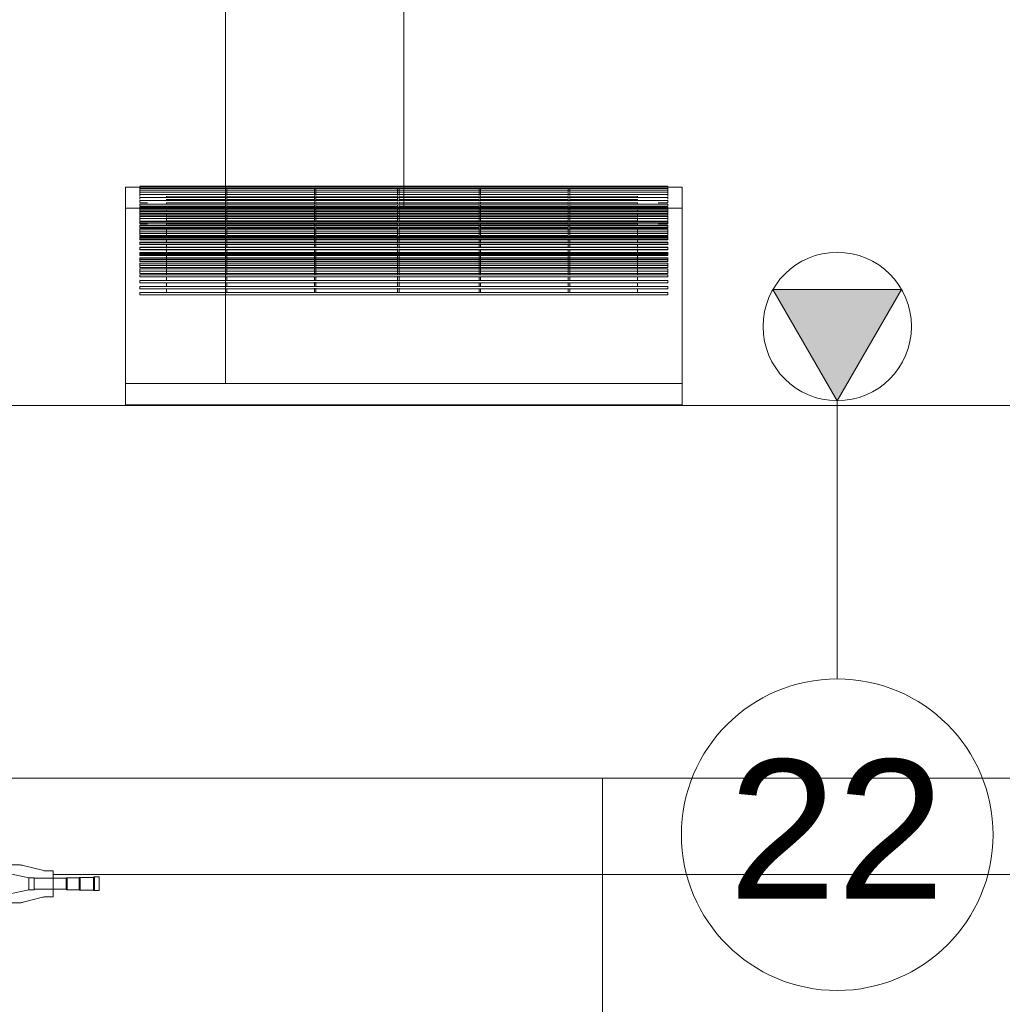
# Model space of a CAD drawing. Header units: metres. Extents: x 1.7 to 42.3, y -72.9 to -47.6.
# Tile 96 of 216: x 12.6 to 14, y -68.7 to -67.4. Entities that reach past the tile are written whole.
import ezdxf

# ---------------------------------------------------------------- set-up
doc = ezdxf.new("R2010")
doc.units = ezdxf.units.M
doc.linetypes.add('IMPORT-DASHDOT', pattern=[25.4, 12.7, -6.35, 0, -6.35])
doc.linetypes.add('Oculto 1_5', pattern=[0.0022, 0.0015, -0.0007])
for name, color, linetype, lineweight, true_color in [('2PAV - FRIG_dwg', 7, 'Continuous', 18, 0x767676), ('HVAC-RFNT', 30, 'Continuous', 18, 0xff7f00), ('M-EQPM-IDEN', 1, 'Continuous', 9, 0xff0000), ('M-MNTG-IDEN', 1, 'Continuous', 9, 0xff0000), ('TUB_FRIGO', 30, 'Continuous', 18, 0xff7f00)]:
    doc.layers.add(name, color=color, linetype=linetype, lineweight=lineweight, true_color=true_color)
for name, color, linetype, lineweight in [('A-FLOR', 7, 'Continuous', 18), ('A-WALL', 7, 'Continuous', 18), ('M-EQPM', 7, 'Continuous', 18), ('M-MNTG', 7, 'Continuous', 18)]:
    doc.layers.add(name, color=color, linetype=linetype, lineweight=lineweight)
doc.styles.add('Arial_1', font='arial.ttf', dxfattribs={"height": 0.1875})

# ---------------------------------------------------------------- blocks, each defined once
blk = doc.blocks.new('Paredes 15 - Paredes 6-6874455-2PAV - FRIGORÍFICA')
at = {"layer": 'A-WALL', "color": 253, "true_color": 0xaaaaaa}
for p, q in [((14.599, -67.9396), (11.559, -67.9396)), ((11.559, -68.442), (12.8908, -68.442)), ((12.8908, -68.442), (31.9487, -68.442))]:
    blk.add_line(p, q, dxfattribs=at)
blk = doc.blocks.new('4 GRE - ESCOLA DE CINEMA E AUDIOVISUAL CINE REX R07_rvt-1-2PAV - FRIGORÍFICA')
at = {"layer": 'A-FLOR', "color": 253, "true_color": 0xaaaaaa}
for p, q in [((13.4273, -68.4419), (13.4273, -70.0214)), ((13.4273, -70.0214), (13.4273, -68.4419))]:
    blk.add_line(p, q, dxfattribs=at)
at = {"layer": 'A-WALL', "color": 253, "lineweight": 18, "true_color": 0xaaaaaa}
blk.add_blockref('Paredes 15 - Paredes 6-6874455-2PAV - FRIGORÍFICA', (0, 0), dxfattribs=at)
blk = doc.blocks.new('V8 Hi Wall 1_5-3_6kW Revit - 2_8kW-770499-2PAV - FRIGORÍFICA')
at = {"layer": 'M-EQPM', "color": 1, "true_color": 0xff0000}
for p, q in [((0.3982, 0.2664), (-0.3131, 0.2664)), ((-0.3131, 0.2664), (-0.3131, 0.266)), ((0.3982, 0.2659), (-0.3131, 0.2659)), ((-0.3131, 0.2659), (-0.3131, 0.2648)), ((-0.196, 0.266), (-0.198, 0.266)), ((-0.076, 0.266), (-0.078, 0.266)), ((0.036, 0.266), (0.034, 0.266)), ((0.146, 0.266), (0.144, 0.266)), ((0.266, 0.266), (0.264, 0.266)), ((0.3982, 0.266), (0.3982, 0.2664)), ((0.3982, 0.2648), (0.3982, 0.2659)), ((0.4175, 0.265), (-0.3325, 0.265)), ((-0.3325, 0.265), (-0.3325, 0.1501)), ((-0.3325, 0.265), (-0.3131, 0.265)), ((-0.3325, 0.265), (-0.3131, 0.265)), ((-0.3325, 0.2566), (-0.3325, 0.2594)), ((0.3982, 0.2648), (-0.3131, 0.2648)), ((-0.3131, 0.2648), (-0.3131, 0.2633)), ((0.3982, 0.2631), (-0.3131, 0.2631)), ((-0.3131, 0.2631), (-0.3131, 0.2612)), ((0.3982, 0.2609), (-0.3131, 0.2609)), ((-0.3131, 0.2609), (-0.3131, 0.2586)), ((0.3982, 0.2581), (-0.3131, 0.2581)), ((-0.3131, 0.2581), (-0.3131, 0.2556)), ((0.3982, 0.2549), (-0.3131, 0.2549)), ((-0.3131, 0.2549), (-0.3131, 0.2523)), ((-0.2774, 0.2513), (-0.2774, 0.2525)), ((-0.198, 0.2621), (-0.198, 0.2611)), ((-0.198, 0.2598), (-0.198, 0.2588)), ((-0.198, 0.2569), (-0.198, 0.2555)), ((-0.198, 0.2536), (-0.198, 0.251)), ((-0.196, 0.2611), (-0.196, 0.2621)), ((-0.196, 0.2588), (-0.196, 0.2598)), ((-0.196, 0.2555), (-0.196, 0.2569)), ((-0.196, 0.251), (-0.196, 0.2536)), ((-0.078, 0.2621), (-0.078, 0.2609)), ((-0.078, 0.2598), (-0.078, 0.2586)), ((-0.078, 0.2569), (-0.078, 0.2553)), ((-0.078, 0.2536), (-0.078, 0.2507)), ((-0.076, 0.2609), (-0.076, 0.2621)), ((-0.076, 0.2586), (-0.076, 0.2598)), ((-0.076, 0.2553), (-0.076, 0.2569)), ((-0.076, 0.2507), (-0.076, 0.2536)), ((0.034, 0.2621), (0.034, 0.2606)), ((0.034, 0.2598), (0.034, 0.2583)), ((0.034, 0.2569), (0.034, 0.2549)), ((0.034, 0.2536), (0.034, 0.2467)), ((0.036, 0.2606), (0.036, 0.2621)), ((0.036, 0.2583), (0.036, 0.2598)), ((0.036, 0.2549), (0.036, 0.2569)), ((0.036, 0.2467), (0.036, 0.2536)), ((0.144, 0.2621), (0.144, 0.2608)), ((0.144, 0.2599), (0.144, 0.2585)), ((0.144, 0.257), (0.144, 0.2551)), ((0.144, 0.2536), (0.144, 0.2506)), ((0.146, 0.2608), (0.146, 0.2621)), ((0.146, 0.2585), (0.146, 0.2599)), ((0.146, 0.2551), (0.146, 0.257)), ((0.146, 0.2506), (0.146, 0.2536)), ((0.264, 0.2621), (0.264, 0.261)), ((0.264, 0.2599), (0.264, 0.2587)), ((0.264, 0.257), (0.264, 0.2555)), ((0.264, 0.2536), (0.264, 0.251)), ((0.266, 0.261), (0.266, 0.2621)), ((0.266, 0.2587), (0.266, 0.2599)), ((0.266, 0.2555), (0.266, 0.257)), ((0.266, 0.251), (0.266, 0.2536)), ((0.3575, 0.2526), (0.3575, 0.2513)), ((0.3982, 0.265), (0.4175, 0.265)), ((0.3982, 0.265), (0.4175, 0.265)), ((0.3982, 0.2633), (0.3982, 0.2648)), ((0.3982, 0.2612), (0.3982, 0.2631)), ((0.3982, 0.2586), (0.3982, 0.2609)), ((0.3982, 0.2556), (0.3982, 0.2581)), ((0.3982, 0.2523), (0.3982, 0.2549)), ((0.4175, 0.1501), (0.4175, 0.265)), ((0.4175, 0.2566), (0.4175, 0.2594)), ((-0.3325, 0.2384), (-0.3325, 0.2468)), ((0.3982, 0.2511), (-0.3131, 0.2511)), ((-0.3131, 0.2511), (-0.3131, 0.2485)), ((0.3982, 0.2469), (-0.3131, 0.2469)), ((-0.3131, 0.2469), (-0.3131, 0.2441)), ((-0.3131, 0.2439), (-0.3028, 0.2439)), ((0.3982, 0.2421), (-0.3131, 0.2421)), ((-0.3131, 0.2421), (-0.3131, 0.2392)), ((-0.3131, 0.2391), (-0.198, 0.2391)), ((-0.2774, 0.2519), (-0.198, 0.2519)), ((-0.2774, 0.247), (-0.2774, 0.2484)), ((-0.2774, 0.2481), (-0.198, 0.2481)), ((-0.2774, 0.2439), (-0.198, 0.2439)), ((-0.2774, 0.2421), (-0.2774, 0.2437)), ((-0.2774, 0.2372), (-0.2774, 0.239)), ((-0.198, 0.2504), (-0.198, 0.2472)), ((-0.198, 0.2451), (-0.198, 0.2427)), ((-0.198, 0.2401), (-0.198, 0.2374)), ((-0.196, 0.2519), (-0.078, 0.2519)), ((-0.196, 0.2472), (-0.196, 0.2504)), ((-0.196, 0.2481), (-0.078, 0.2481)), ((-0.196, 0.2427), (-0.196, 0.2451)), ((-0.196, 0.2439), (-0.078, 0.2439)), ((-0.196, 0.2374), (-0.196, 0.2401)), ((-0.196, 0.2391), (-0.078, 0.2391)), ((-0.078, 0.2505), (-0.078, 0.247)), ((-0.078, 0.2451), (-0.078, 0.2425)), ((-0.078, 0.2401), (-0.078, 0.2371)), ((-0.076, 0.2519), (0.034, 0.2519)), ((-0.076, 0.247), (-0.076, 0.2505)), ((-0.076, 0.2481), (0.034, 0.2481)), ((-0.076, 0.2425), (-0.076, 0.2451)), ((-0.076, 0.2439), (0.034, 0.2439)), ((-0.076, 0.2371), (-0.076, 0.2401)), ((-0.076, 0.2391), (0.034, 0.2391)), ((0.034, 0.2451), (0.034, 0.2422)), ((0.034, 0.2401), (0.034, 0.2368)), ((0.036, 0.2519), (0.144, 0.2519)), ((0.036, 0.2481), (0.144, 0.2481)), ((0.036, 0.2422), (0.036, 0.2451)), ((0.036, 0.2439), (0.144, 0.2439)), ((0.036, 0.2368), (0.036, 0.2401)), ((0.036, 0.2391), (0.144, 0.2391)), ((0.144, 0.2497), (0.144, 0.2469)), ((0.144, 0.2451), (0.144, 0.2424)), ((0.144, 0.2404), (0.144, 0.237)), ((0.146, 0.2519), (0.264, 0.2519)), ((0.146, 0.2469), (0.146, 0.2497)), ((0.146, 0.2481), (0.264, 0.2481)), ((0.146, 0.2424), (0.146, 0.2451)), ((0.146, 0.2439), (0.264, 0.2439)), ((0.146, 0.237), (0.146, 0.2404)), ((0.146, 0.2391), (0.264, 0.2391)), ((0.264, 0.2497), (0.264, 0.2471)), ((0.264, 0.2451), (0.264, 0.2427)), ((0.264, 0.2404), (0.264, 0.2373)), ((0.266, 0.2519), (0.3575, 0.2519)), ((0.266, 0.2471), (0.266, 0.2497)), ((0.266, 0.2481), (0.3575, 0.2481)), ((0.266, 0.2427), (0.266, 0.2451)), ((0.266, 0.2439), (0.3575, 0.2439)), ((0.266, 0.2373), (0.266, 0.2404)), ((0.266, 0.2391), (0.3982, 0.2391)), ((0.3575, 0.2484), (0.3575, 0.247)), ((0.3575, 0.2437), (0.3575, 0.2421)), ((0.3575, 0.2394), (0.3575, 0.2372)), ((0.3852, 0.2439), (0.3982, 0.2439)), ((0.3982, 0.2485), (0.3982, 0.2511)), ((0.3982, 0.2441), (0.3982, 0.2469)), ((0.3982, 0.2392), (0.3982, 0.2421)), ((0.4175, 0.2386), (0.4175, 0.2468)), ((0.3982, 0.237), (-0.3131, 0.237)), ((-0.3131, 0.237), (-0.3131, 0.2342)), ((-0.3131, 0.234), (-0.198, 0.234)), ((0.3982, 0.2314), (-0.3131, 0.2314)), ((-0.3131, 0.2314), (-0.3131, 0.2286)), ((-0.3131, 0.2284), (-0.198, 0.2284)), ((-0.2774, 0.2314), (-0.2774, 0.2341)), ((-0.2774, 0.2255), (-0.2774, 0.2294)), ((-0.198, 0.2351), (-0.198, 0.2321)), ((-0.198, 0.2296), (-0.198, 0.2258)), ((-0.196, 0.2321), (-0.196, 0.2351)), ((-0.196, 0.234), (-0.078, 0.234)), ((-0.196, 0.2258), (-0.196, 0.2296)), ((-0.196, 0.2284), (-0.078, 0.2284)), ((-0.078, 0.2351), (-0.078, 0.2311)), ((-0.078, 0.2296), (-0.078, 0.2257)), ((-0.076, 0.2311), (-0.076, 0.2351)), ((-0.076, 0.234), (0.034, 0.234)), ((-0.076, 0.2257), (-0.076, 0.2296)), ((-0.076, 0.2284), (0.034, 0.2284)), ((0.034, 0.2351), (0.034, 0.2308)), ((0.034, 0.2296), (0.034, 0.2257)), ((0.036, 0.2308), (0.036, 0.2351)), ((0.036, 0.234), (0.144, 0.234)), ((0.036, 0.2257), (0.036, 0.2296)), ((0.036, 0.2284), (0.144, 0.2284)), ((0.144, 0.2351), (0.144, 0.231)), ((0.144, 0.2293), (0.144, 0.2257)), ((0.146, 0.231), (0.146, 0.2351)), ((0.146, 0.234), (0.264, 0.234)), ((0.146, 0.2257), (0.146, 0.2293)), ((0.146, 0.2284), (0.264, 0.2284)), ((0.264, 0.2351), (0.264, 0.2313)), ((0.264, 0.2293), (0.264, 0.2257)), ((0.266, 0.2313), (0.266, 0.2351)), ((0.266, 0.234), (0.3982, 0.234)), ((0.266, 0.2257), (0.266, 0.2293)), ((0.266, 0.2284), (0.3982, 0.2284)), ((0.3575, 0.2348), (0.3575, 0.2314)), ((0.3575, 0.2294), (0.3575, 0.2255)), ((0.3982, 0.2342), (0.3982, 0.237)), ((0.3982, 0.2286), (0.3982, 0.2314)), ((-0.3325, 0.2134), (-0.3325, 0.2234)), ((0.3982, 0.2255), (-0.3131, 0.2255)), ((-0.3131, 0.2255), (-0.3131, 0.2225)), ((-0.3131, 0.2225), (0.3982, 0.2225)), ((0.3982, 0.2191), (-0.3131, 0.2191)), ((-0.3131, 0.2191), (-0.3131, 0.2161)), ((-0.3131, 0.2161), (0.3982, 0.2161)), ((0.3982, 0.2125), (-0.3131, 0.2125)), ((-0.3131, 0.2125), (-0.3131, 0.2096)), ((-0.2774, 0.2192), (-0.2774, 0.223)), ((-0.2774, 0.2123), (-0.2774, 0.2166)), ((-0.198, 0.2233), (-0.198, 0.2195)), ((-0.198, 0.2166), (-0.198, 0.2126)), ((-0.196, 0.2195), (-0.196, 0.2233)), ((-0.196, 0.2126), (-0.196, 0.2166)), ((-0.078, 0.2233), (-0.078, 0.2193)), ((-0.078, 0.2166), (-0.078, 0.2124)), ((-0.076, 0.2193), (-0.076, 0.2233)), ((-0.076, 0.2124), (-0.076, 0.2166)), ((0.034, 0.2241), (0.034, 0.219)), ((0.034, 0.2166), (0.034, 0.2121)), ((0.036, 0.219), (0.036, 0.2241)), ((0.036, 0.2121), (0.036, 0.2166)), ((0.144, 0.2241), (0.144, 0.2192)), ((0.144, 0.2166), (0.144, 0.2123)), ((0.146, 0.2192), (0.146, 0.2241)), ((0.146, 0.2123), (0.146, 0.2166)), ((0.264, 0.2241), (0.264, 0.2195)), ((0.264, 0.2166), (0.264, 0.2126)), ((0.266, 0.2195), (0.266, 0.2241)), ((0.266, 0.2126), (0.266, 0.2166)), ((0.3575, 0.223), (0.3575, 0.2192)), ((0.3575, 0.2166), (0.3575, 0.2123)), ((0.3982, 0.2225), (0.3982, 0.2255)), ((0.3982, 0.2161), (0.3982, 0.2191)), ((0.3982, 0.2096), (0.3982, 0.2125)), ((0.4175, 0.2134), (0.4175, 0.2234)), ((-0.3131, 0.2095), (-0.198, 0.2095)), ((0.3982, 0.2056), (-0.3131, 0.2056)), ((-0.3131, 0.2056), (-0.3131, 0.2026)), ((-0.3131, 0.2026), (0.3982, 0.2026)), ((-0.2774, 0.2056), (-0.2774, 0.2103)), ((-0.2774, 0.1983), (-0.2774, 0.2024)), ((-0.198, 0.2099), (-0.198, 0.2055)), ((-0.198, 0.2026), (-0.198, 0.1985)), ((-0.1961, 0.2095), (-0.078, 0.2095)), ((-0.196, 0.2055), (-0.196, 0.2099)), ((-0.196, 0.1985), (-0.196, 0.2026)), ((-0.078, 0.2099), (-0.078, 0.2053)), ((-0.078, 0.2026), (-0.078, 0.1983)), ((-0.0761, 0.2095), (0.034, 0.2095)), ((-0.076, 0.2053), (-0.076, 0.2099)), ((-0.076, 0.1983), (-0.076, 0.2026)), ((0.034, 0.2099), (0.034, 0.205)), ((0.034, 0.2035), (0.034, 0.198)), ((0.0359, 0.2095), (0.144, 0.2095)), ((0.036, 0.205), (0.036, 0.2099)), ((0.036, 0.198), (0.036, 0.2035)), ((0.144, 0.2099), (0.144, 0.2052)), ((0.144, 0.2026), (0.144, 0.1982)), ((0.1459, 0.2095), (0.264, 0.2095)), ((0.146, 0.2052), (0.146, 0.2099)), ((0.146, 0.1982), (0.146, 0.2026)), ((0.264, 0.2099), (0.264, 0.2055)), ((0.264, 0.2026), (0.264, 0.1985)), ((0.2659, 0.2095), (0.3982, 0.2095)), ((0.266, 0.2055), (0.266, 0.2099)), ((0.266, 0.1985), (0.266, 0.2026)), ((0.3575, 0.2103), (0.3575, 0.2055)), ((0.3575, 0.2024), (0.3575, 0.1983)), ((0.3982, 0.2026), (0.3982, 0.2056)), ((-0.3325, 0.1827), (-0.3325, 0.1932)), ((0.3982, 0.1984), (-0.3131, 0.1984)), ((-0.3131, 0.1984), (-0.3131, 0.1954)), ((-0.3131, 0.1954), (0.3982, 0.1954)), ((0.3982, 0.1909), (-0.3131, 0.1909)), ((-0.3131, 0.1909), (-0.3131, 0.1879)), ((-0.3131, 0.1879), (0.3982, 0.1879)), ((-0.2774, 0.1908), (-0.2774, 0.1952)), ((-0.2774, 0.1832), (-0.2774, 0.1877)), ((-0.198, 0.1965), (-0.198, 0.1911)), ((-0.198, 0.189), (-0.198, 0.1832)), ((-0.196, 0.1911), (-0.196, 0.1965)), ((-0.196, 0.1832), (-0.196, 0.189)), ((-0.078, 0.1957), (-0.078, 0.1908)), ((-0.078, 0.1891), (-0.078, 0.183)), ((-0.076, 0.1908), (-0.076, 0.1957)), ((-0.076, 0.183), (-0.076, 0.1891)), ((0.034, 0.1965), (0.034, 0.1905)), ((0.034, 0.189), (0.034, 0.1827)), ((0.036, 0.1905), (0.036, 0.1965)), ((0.036, 0.1827), (0.036, 0.189)), ((0.144, 0.1965), (0.144, 0.1907)), ((0.144, 0.189), (0.144, 0.1829)), ((0.146, 0.1907), (0.146, 0.1965)), ((0.146, 0.1829), (0.146, 0.189)), ((0.264, 0.1965), (0.264, 0.191)), ((0.264, 0.189), (0.264, 0.1832)), ((0.266, 0.191), (0.266, 0.1965)), ((0.266, 0.1832), (0.266, 0.189)), ((0.3575, 0.1952), (0.3575, 0.1907)), ((0.3575, 0.1877), (0.3575, 0.1832)), ((0.3982, 0.1954), (0.3982, 0.1984)), ((0.3982, 0.1879), (0.3982, 0.1909)), ((0.4175, 0.1827), (0.4175, 0.1932)), ((0.3982, 0.1833), (-0.3131, 0.1833)), ((-0.3131, 0.1833), (-0.3131, 0.1803)), ((-0.3131, 0.1803), (0.3982, 0.1803)), ((0.3982, 0.1755), (-0.3131, 0.1755)), ((-0.3131, 0.1755), (-0.3131, 0.1725)), ((-0.2774, 0.1754), (-0.2774, 0.1809)), ((-0.198, 0.1801), (-0.198, 0.1754)), ((-0.198, 0.1729), (-0.198, 0.1676)), ((-0.196, 0.1754), (-0.196, 0.1801)), ((-0.196, 0.1676), (-0.196, 0.1729)), ((-0.078, 0.1801), (-0.078, 0.1752)), ((-0.078, 0.1732), (-0.078, 0.1673)), ((-0.076, 0.1752), (-0.076, 0.1801)), ((-0.076, 0.1673), (-0.076, 0.1732)), ((0.034, 0.1811), (0.034, 0.1749)), ((0.034, 0.1734), (0.034, 0.167)), ((0.036, 0.1749), (0.036, 0.1811)), ((0.036, 0.167), (0.036, 0.1734)), ((0.144, 0.1801), (0.144, 0.1751)), ((0.144, 0.1731), (0.144, 0.1672)), ((0.146, 0.1751), (0.146, 0.1801)), ((0.146, 0.1672), (0.146, 0.1731)), ((0.264, 0.1801), (0.264, 0.1754)), ((0.264, 0.1728), (0.264, 0.1675)), ((0.266, 0.1754), (0.266, 0.1801)), ((0.266, 0.1675), (0.266, 0.1728)), ((0.3575, 0.1809), (0.3575, 0.1754)), ((0.3982, 0.1803), (0.3982, 0.1833)), ((0.3982, 0.1725), (0.3982, 0.1755)), ((-0.3131, 0.1725), (0.3982, 0.1725)), ((0.3982, 0.1676), (-0.3131, 0.1676)), ((-0.3131, 0.1676), (-0.3131, 0.1646)), ((-0.3131, 0.1646), (0.3982, 0.1646)), ((0.3982, 0.1596), (-0.3131, 0.1596)), ((-0.3131, 0.1596), (-0.3131, 0.1566)), ((-0.2774, 0.1674), (-0.2774, 0.1719)), ((-0.2774, 0.1595), (-0.2774, 0.1649)), ((-0.198, 0.1652), (-0.198, 0.1595)), ((-0.196, 0.1595), (-0.196, 0.1652)), ((-0.078, 0.1653), (-0.078, 0.1593)), ((-0.076, 0.1593), (-0.076, 0.1653)), ((0.034, 0.1655), (0.034, 0.159)), ((0.036, 0.159), (0.036, 0.1655)), ((0.144, 0.1652), (0.144, 0.1592)), ((0.146, 0.1592), (0.146, 0.1652)), ((0.264, 0.1652), (0.264, 0.1595)), ((0.266, 0.1595), (0.266, 0.1652)), ((0.3575, 0.1719), (0.3575, 0.1674)), ((0.3575, 0.1649), (0.3575, 0.1595)), ((0.3982, 0.1646), (0.3982, 0.1676)), ((0.3982, 0.1566), (0.3982, 0.1596)), ((-0.3325, 0), (-0.3325, 0.1501)), ((-0.3325, 0.1501), (-0.3325, 0)), ((-0.3131, 0.1566), (0.3982, 0.1566)), ((0.3982, 0.1516), (-0.3131, 0.1516)), ((-0.3131, 0.1516), (-0.3131, 0.1486)), ((-0.3131, 0.1486), (0.3982, 0.1486)), ((-0.2774, 0.1514), (-0.2774, 0.1569)), ((-0.198, 0.1564), (-0.198, 0.1512)), ((-0.196, 0.1512), (-0.196, 0.1564)), ((-0.078, 0.1573), (-0.078, 0.1512)), ((-0.076, 0.1512), (-0.076, 0.1573)), ((0.034, 0.1575), (0.034, 0.1509)), ((0.036, 0.1509), (0.036, 0.1575)), ((0.144, 0.1564), (0.144, 0.1511)), ((0.146, 0.1511), (0.146, 0.1564)), ((0.264, 0.1564), (0.264, 0.1511)), ((0.266, 0.1511), (0.266, 0.1564)), ((0.3575, 0.1569), (0.3575, 0.1514)), ((0.3982, 0.1486), (0.3982, 0.1516)), ((0.4175, 0.1501), (0.4175, 0)), ((0.4175, 0.1501), (0.4175, 0)), ((0.4175, 0), (-0.3325, 0)), ((0.4175, 0), (-0.3325, 0))]:
    blk.add_line(p, q, dxfattribs=at)
blk = doc.blocks.new('Ponto de força - PONTO DE FORÇA - EQUIPAMENTO-V51-2PAV - FRIGORÍFICA')
at = {"layer": 'M-MNTG', "linetype": 'Oculto 1_5', "true_color": 0xff0000}
blk.add_hatch(color=1, dxfattribs=at).paths.add_polyline_path([(0, -0.1), (0.0866, 0.05), (-0.0866, 0.05), (-0.0505, -0.0125)])
at = {"layer": 'M-MNTG'}
for p, q in [((0.0866, 0.05), (-0.0866, 0.05)), ((-0.0866, 0.05), (0, -0.1)), ((0, -0.1), (0.0866, 0.05))]:
    blk.add_line(p, q, dxfattribs=at)
blk.add_circle((0, 0), 0.1, dxfattribs=at)
blk = doc.blocks.new('2PAV - FRIG_dwg_V8 Hi Wall 1_5-3_6kW Revit - 2_8kW-770499-2PAV - FRIG-1155282-2PAV - FRIGORÍFICA')
at = {"layer": 'M-EQPM', "color": 1, "true_color": 0xff0000}
for p, q in [((-0.196, 0.266), (-0.198, 0.266)), ((-0.076, 0.266), (-0.078, 0.266)), ((0.036, 0.266), (0.034, 0.266)), ((0.146, 0.266), (0.144, 0.266)), ((0.266, 0.266), (0.264, 0.266)), ((-0.3325, 0.2566), (-0.3325, 0.2594)), ((-0.2774, 0.2513), (-0.2774, 0.2525)), ((-0.198, 0.2621), (-0.198, 0.2611)), ((-0.198, 0.2599), (-0.198, 0.2588)), ((-0.198, 0.257), (-0.198, 0.2555)), ((-0.198, 0.2536), (-0.198, 0.251)), ((-0.196, 0.2611), (-0.196, 0.2621)), ((-0.196, 0.2588), (-0.196, 0.2599)), ((-0.196, 0.2555), (-0.196, 0.257)), ((-0.196, 0.251), (-0.196, 0.2536)), ((-0.078, 0.2621), (-0.078, 0.2609)), ((-0.078, 0.2599), (-0.078, 0.2586)), ((-0.078, 0.257), (-0.078, 0.2553)), ((-0.078, 0.2536), (-0.078, 0.2507)), ((-0.076, 0.2609), (-0.076, 0.2621)), ((-0.076, 0.2586), (-0.076, 0.2599)), ((-0.076, 0.2553), (-0.076, 0.257)), ((-0.076, 0.2507), (-0.076, 0.2536)), ((0.034, 0.2621), (0.034, 0.2606)), ((0.034, 0.2599), (0.034, 0.2583)), ((0.034, 0.257), (0.034, 0.2549)), ((0.034, 0.2536), (0.034, 0.2467)), ((0.036, 0.2606), (0.036, 0.2621)), ((0.036, 0.2583), (0.036, 0.2599)), ((0.036, 0.2549), (0.036, 0.257)), ((0.036, 0.2467), (0.036, 0.2536)), ((0.144, 0.2621), (0.144, 0.2608)), ((0.144, 0.2599), (0.144, 0.2585)), ((0.144, 0.257), (0.144, 0.2551)), ((0.144, 0.2536), (0.144, 0.2506)), ((0.146, 0.2608), (0.146, 0.2621)), ((0.146, 0.2585), (0.146, 0.2599)), ((0.146, 0.2551), (0.146, 0.257)), ((0.146, 0.2506), (0.146, 0.2536)), ((0.264, 0.2621), (0.264, 0.261)), ((0.264, 0.2599), (0.264, 0.2587)), ((0.264, 0.2569), (0.264, 0.2555)), ((0.264, 0.2536), (0.264, 0.251)), ((0.266, 0.261), (0.266, 0.2621)), ((0.266, 0.2587), (0.266, 0.2599)), ((0.266, 0.2555), (0.266, 0.2569)), ((0.266, 0.251), (0.266, 0.2536)), ((0.3575, 0.2526), (0.3575, 0.2513)), ((0.4175, 0.2566), (0.4175, 0.2594)), ((-0.3325, 0.2384), (-0.3325, 0.2468)), ((-0.3131, 0.2439), (-0.3028, 0.2439)), ((-0.3131, 0.2391), (-0.198, 0.2391)), ((-0.2774, 0.2519), (-0.198, 0.2519)), ((-0.2774, 0.247), (-0.2774, 0.2486)), ((-0.2774, 0.2481), (-0.198, 0.2481)), ((-0.2774, 0.2439), (-0.198, 0.2439)), ((-0.2774, 0.2421), (-0.2774, 0.2437)), ((-0.2774, 0.2372), (-0.2774, 0.239)), ((-0.198, 0.2504), (-0.198, 0.2472)), ((-0.198, 0.2453), (-0.198, 0.2427)), ((-0.198, 0.2404), (-0.198, 0.2374)), ((-0.196, 0.2519), (-0.078, 0.2519)), ((-0.196, 0.2472), (-0.196, 0.2504)), ((-0.196, 0.2481), (-0.078, 0.2481)), ((-0.196, 0.2427), (-0.196, 0.2453)), ((-0.196, 0.2439), (-0.078, 0.2439)), ((-0.196, 0.2374), (-0.196, 0.2404)), ((-0.196, 0.2391), (-0.078, 0.2391)), ((-0.078, 0.2505), (-0.078, 0.247)), ((-0.078, 0.2453), (-0.078, 0.2425)), ((-0.078, 0.2404), (-0.078, 0.2371)), ((-0.076, 0.2519), (0.034, 0.2519)), ((-0.076, 0.247), (-0.076, 0.2505)), ((-0.076, 0.2481), (0.034, 0.2481)), ((-0.076, 0.2425), (-0.076, 0.2453)), ((-0.076, 0.2439), (0.034, 0.2439)), ((-0.076, 0.2371), (-0.076, 0.2404)), ((-0.076, 0.2391), (0.034, 0.2391)), ((0.034, 0.2451), (0.034, 0.2422)), ((0.034, 0.2404), (0.034, 0.2368)), ((0.036, 0.2519), (0.144, 0.2519)), ((0.036, 0.2481), (0.144, 0.2481)), ((0.036, 0.2422), (0.036, 0.2451)), ((0.036, 0.2439), (0.144, 0.2439)), ((0.036, 0.2368), (0.036, 0.2404)), ((0.036, 0.2391), (0.144, 0.2391)), ((0.144, 0.2497), (0.144, 0.2469)), ((0.144, 0.2451), (0.144, 0.2424)), ((0.144, 0.2404), (0.144, 0.237)), ((0.146, 0.2519), (0.264, 0.2519)), ((0.146, 0.2469), (0.146, 0.2497)), ((0.146, 0.2481), (0.264, 0.2481)), ((0.146, 0.2424), (0.146, 0.2451)), ((0.146, 0.2439), (0.264, 0.2439)), ((0.146, 0.237), (0.146, 0.2404)), ((0.146, 0.2391), (0.264, 0.2391)), ((0.264, 0.2497), (0.264, 0.2471)), ((0.264, 0.2451), (0.264, 0.2427)), ((0.264, 0.2404), (0.264, 0.2373)), ((0.266, 0.2519), (0.3575, 0.2519)), ((0.266, 0.2471), (0.266, 0.2497)), ((0.266, 0.2481), (0.3575, 0.2481)), ((0.266, 0.2427), (0.266, 0.2451)), ((0.266, 0.2439), (0.3575, 0.2439)), ((0.266, 0.2373), (0.266, 0.2404)), ((0.266, 0.2391), (0.3982, 0.2391)), ((0.3575, 0.2486), (0.3575, 0.247)), ((0.3575, 0.2437), (0.3575, 0.2421)), ((0.3575, 0.2394), (0.3575, 0.2372)), ((0.3852, 0.2439), (0.3982, 0.2439)), ((0.4175, 0.2386), (0.4175, 0.2468)), ((-0.3131, 0.234), (-0.198, 0.234)), ((-0.3131, 0.2284), (-0.198, 0.2284)), ((-0.2774, 0.2314), (-0.2774, 0.2348)), ((-0.2774, 0.2255), (-0.2774, 0.2294)), ((-0.198, 0.2351), (-0.198, 0.2321)), ((-0.198, 0.2293), (-0.198, 0.2258)), ((-0.196, 0.2321), (-0.196, 0.2351)), ((-0.196, 0.234), (-0.078, 0.234)), ((-0.196, 0.2258), (-0.196, 0.2293)), ((-0.196, 0.2284), (-0.078, 0.2284)), ((-0.078, 0.2351), (-0.078, 0.2311)), ((-0.078, 0.2293), (-0.078, 0.2255)), ((-0.076, 0.2311), (-0.076, 0.2351)), ((-0.076, 0.234), (0.034, 0.234)), ((-0.076, 0.2255), (-0.076, 0.2293)), ((-0.076, 0.2284), (0.034, 0.2284)), ((0.034, 0.2351), (0.034, 0.2308)), ((0.034, 0.2293), (0.034, 0.2252)), ((0.036, 0.2308), (0.036, 0.2351)), ((0.036, 0.234), (0.144, 0.234)), ((0.036, 0.2252), (0.036, 0.2293)), ((0.036, 0.2284), (0.144, 0.2284)), ((0.144, 0.2351), (0.144, 0.231)), ((0.144, 0.2293), (0.144, 0.2254)), ((0.146, 0.231), (0.146, 0.2351)), ((0.146, 0.234), (0.264, 0.234)), ((0.146, 0.2254), (0.146, 0.2293)), ((0.146, 0.2284), (0.264, 0.2284)), ((0.264, 0.2351), (0.264, 0.2313)), ((0.264, 0.2293), (0.264, 0.2257)), ((0.266, 0.2313), (0.266, 0.2351)), ((0.266, 0.234), (0.3982, 0.234)), ((0.266, 0.2257), (0.266, 0.2293)), ((0.266, 0.2284), (0.3982, 0.2284)), ((0.3575, 0.2348), (0.3575, 0.2314)), ((0.3575, 0.2294), (0.3575, 0.2255)), ((-0.3325, 0.2134), (-0.3325, 0.2234)), ((-0.2774, 0.2192), (-0.2774, 0.2225)), ((-0.2774, 0.2123), (-0.2774, 0.2166)), ((-0.198, 0.2233), (-0.198, 0.2195)), ((-0.198, 0.2169), (-0.198, 0.2126)), ((-0.196, 0.2195), (-0.196, 0.2233)), ((-0.196, 0.2126), (-0.196, 0.2169)), ((-0.078, 0.2233), (-0.078, 0.2193)), ((-0.078, 0.2169), (-0.078, 0.2124)), ((-0.076, 0.2193), (-0.076, 0.2233)), ((-0.076, 0.2124), (-0.076, 0.2169)), ((0.034, 0.2231), (0.034, 0.219)), ((0.034, 0.2169), (0.034, 0.2121)), ((0.036, 0.219), (0.036, 0.2231)), ((0.036, 0.2121), (0.036, 0.2169)), ((0.144, 0.2231), (0.144, 0.2192)), ((0.144, 0.2169), (0.144, 0.2123)), ((0.146, 0.2192), (0.146, 0.2231)), ((0.146, 0.2123), (0.146, 0.2169)), ((0.264, 0.2231), (0.264, 0.2195)), ((0.264, 0.2169), (0.264, 0.2126)), ((0.266, 0.2195), (0.266, 0.2231)), ((0.266, 0.2126), (0.266, 0.2169)), ((0.3575, 0.2225), (0.3575, 0.2192)), ((0.3575, 0.2166), (0.3575, 0.2123)), ((0.4175, 0.2134), (0.4175, 0.2234)), ((-0.3131, 0.2095), (-0.198, 0.2095)), ((-0.2774, 0.2056), (-0.2774, 0.2103)), ((-0.2774, 0.1988), (-0.2774, 0.2024)), ((-0.198, 0.2099), (-0.198, 0.2055)), ((-0.198, 0.2026), (-0.198, 0.1985)), ((-0.1961, 0.2095), (-0.078, 0.2095)), ((-0.196, 0.2055), (-0.196, 0.2099)), ((-0.196, 0.1985), (-0.196, 0.2026)), ((-0.078, 0.2099), (-0.078, 0.2053)), ((-0.078, 0.2026), (-0.078, 0.1983)), ((-0.0761, 0.2095), (0.034, 0.2095)), ((-0.076, 0.2053), (-0.076, 0.2099)), ((-0.076, 0.1983), (-0.076, 0.2026)), ((0.034, 0.2099), (0.034, 0.205)), ((0.034, 0.2035), (0.034, 0.198)), ((0.0359, 0.2095), (0.144, 0.2095)), ((0.036, 0.205), (0.036, 0.2099)), ((0.036, 0.198), (0.036, 0.2035)), ((0.144, 0.2099), (0.144, 0.2052)), ((0.144, 0.2026), (0.144, 0.1982)), ((0.1459, 0.2095), (0.264, 0.2095)), ((0.146, 0.2052), (0.146, 0.2099)), ((0.146, 0.1982), (0.146, 0.2026)), ((0.264, 0.2099), (0.264, 0.2055)), ((0.264, 0.2026), (0.264, 0.1985)), ((0.2659, 0.2095), (0.3982, 0.2095)), ((0.266, 0.2055), (0.266, 0.2099)), ((0.266, 0.1985), (0.266, 0.2026)), ((0.3575, 0.2103), (0.3575, 0.2055)), ((0.3575, 0.2024), (0.3575, 0.1988)), ((-0.3325, 0.1827), (-0.3325, 0.1932)), ((-0.2774, 0.1908), (-0.2774, 0.1948)), ((-0.2774, 0.1832), (-0.2774, 0.1877)), ((-0.198, 0.1954), (-0.198, 0.1911)), ((-0.198, 0.189), (-0.198, 0.1832)), ((-0.196, 0.1911), (-0.196, 0.1954)), ((-0.196, 0.1832), (-0.196, 0.189)), ((-0.078, 0.1963), (-0.078, 0.1908)), ((-0.078, 0.1891), (-0.078, 0.183)), ((-0.076, 0.1908), (-0.076, 0.1963)), ((-0.076, 0.183), (-0.076, 0.1891)), ((0.034, 0.1965), (0.034, 0.1905)), ((0.034, 0.189), (0.034, 0.1827)), ((0.036, 0.1905), (0.036, 0.1965)), ((0.036, 0.1827), (0.036, 0.189)), ((0.144, 0.1954), (0.144, 0.1907)), ((0.144, 0.189), (0.144, 0.1829)), ((0.146, 0.1907), (0.146, 0.1954)), ((0.146, 0.1829), (0.146, 0.189)), ((0.264, 0.1954), (0.264, 0.191)), ((0.264, 0.189), (0.264, 0.1832)), ((0.266, 0.191), (0.266, 0.1954)), ((0.266, 0.1832), (0.266, 0.189)), ((0.3575, 0.1948), (0.3575, 0.1907)), ((0.3575, 0.1877), (0.3575, 0.1832)), ((0.4175, 0.1827), (0.4175, 0.1932)), ((-0.2774, 0.1754), (-0.2774, 0.1809)), ((-0.198, 0.1801), (-0.198, 0.1754)), ((-0.198, 0.1729), (-0.198, 0.1676)), ((-0.196, 0.1754), (-0.196, 0.1801)), ((-0.196, 0.1676), (-0.196, 0.1729)), ((-0.078, 0.1801), (-0.078, 0.1752)), ((-0.078, 0.1732), (-0.078, 0.1673)), ((-0.076, 0.1752), (-0.076, 0.1801)), ((-0.076, 0.1673), (-0.076, 0.1732)), ((0.034, 0.1811), (0.034, 0.1749)), ((0.034, 0.1734), (0.034, 0.167)), ((0.036, 0.1749), (0.036, 0.1811)), ((0.036, 0.167), (0.036, 0.1734)), ((0.144, 0.1801), (0.144, 0.1751)), ((0.144, 0.1731), (0.144, 0.1672)), ((0.146, 0.1751), (0.146, 0.1801)), ((0.146, 0.1672), (0.146, 0.1731)), ((0.264, 0.1801), (0.264, 0.1754)), ((0.264, 0.1728), (0.264, 0.1675)), ((0.266, 0.1754), (0.266, 0.1801)), ((0.266, 0.1675), (0.266, 0.1728)), ((0.3575, 0.1809), (0.3575, 0.1754)), ((-0.2774, 0.1674), (-0.2774, 0.1719)), ((-0.2774, 0.1595), (-0.2774, 0.1649)), ((-0.198, 0.1652), (-0.198, 0.1595)), ((-0.196, 0.1595), (-0.196, 0.1652)), ((-0.078, 0.1653), (-0.078, 0.1593)), ((-0.076, 0.1593), (-0.076, 0.1653)), ((0.034, 0.1655), (0.034, 0.159)), ((0.036, 0.159), (0.036, 0.1655)), ((0.144, 0.1652), (0.144, 0.1592)), ((0.146, 0.1592), (0.146, 0.1652)), ((0.264, 0.1652), (0.264, 0.1595)), ((0.266, 0.1595), (0.266, 0.1652)), ((0.3575, 0.1719), (0.3575, 0.1674)), ((0.3575, 0.1649), (0.3575, 0.1595)), ((-0.2774, 0.1514), (-0.2774, 0.1569)), ((-0.198, 0.1564), (-0.198, 0.1512)), ((-0.196, 0.1512), (-0.196, 0.1564)), ((-0.078, 0.1573), (-0.078, 0.1512)), ((-0.076, 0.1512), (-0.076, 0.1573)), ((0.034, 0.1575), (0.034, 0.1509)), ((0.036, 0.1509), (0.036, 0.1575)), ((0.144, 0.1564), (0.144, 0.1511)), ((0.146, 0.1511), (0.146, 0.1564)), ((0.264, 0.1564), (0.264, 0.1511)), ((0.266, 0.1511), (0.266, 0.1564)), ((0.3575, 0.1569), (0.3575, 0.1514))]:
    blk.add_line(p, q, dxfattribs=at)
at = {"layer": 'M-EQPM', "color": 1, "true_color": 0xff0000, "flags": 128}
for points in [[(0.3982, 0.266), (0.3982, 0.2664), (-0.3131, 0.2664), (-0.3131, 0.266)], [(0.3982, 0.2648), (0.3982, 0.2659), (-0.3131, 0.2659), (-0.3131, 0.2648)], [(0.4175, 0.1501), (0.4175, 0), (-0.3325, 0), (0.4175, 0), (0.4175, 0.1501), (0.4175, 0.265), (-0.3325, 0.265), (-0.3325, 0.1501)], [(0.3982, 0.2633), (0.3982, 0.2648), (-0.3131, 0.2648), (-0.3131, 0.2633)], [(0.3982, 0.2612), (0.3982, 0.2631), (-0.3131, 0.2631), (-0.3131, 0.2612)], [(0.3982, 0.2586), (0.3982, 0.2609), (-0.3131, 0.2609), (-0.3131, 0.2586)], [(0.3982, 0.2556), (0.3982, 0.2581), (-0.3131, 0.2581), (-0.3131, 0.2556)], [(0.3982, 0.2523), (0.3982, 0.2549), (-0.3131, 0.2549), (-0.3131, 0.2523)], [(0.3982, 0.2485), (0.3982, 0.2511), (-0.3131, 0.2511), (-0.3131, 0.2485)], [(0.3982, 0.2441), (0.3982, 0.2469), (-0.3131, 0.2469), (-0.3131, 0.2441)], [(0.3982, 0.2392), (0.3982, 0.2421), (-0.3131, 0.2421), (-0.3131, 0.2392)], [(0.3982, 0.2342), (0.3982, 0.237), (-0.3131, 0.237), (-0.3131, 0.2342)], [(0.3982, 0.2286), (0.3982, 0.2314), (-0.3131, 0.2314), (-0.3131, 0.2286)], [(0.3982, 0.2096), (0.3982, 0.2125), (-0.3131, 0.2125), (-0.3131, 0.2096)]]:
    blk.add_lwpolyline(points, dxfattribs=at)
for points in [[(-0.3131, 0.265), (-0.3325, 0.265)], [(0.4175, 0.265), (0.3982, 0.265)], [(-0.3131, 0.2225), (0.3982, 0.2225), (0.3982, 0.2255), (-0.3131, 0.2255)], [(-0.3131, 0.2161), (0.3982, 0.2161), (0.3982, 0.2191), (-0.3131, 0.2191)], [(-0.3131, 0.2026), (0.3982, 0.2026), (0.3982, 0.2056), (-0.3131, 0.2056)], [(-0.3131, 0.1954), (0.3982, 0.1954), (0.3982, 0.1984), (-0.3131, 0.1984)], [(-0.3131, 0.1879), (0.3982, 0.1879), (0.3982, 0.1909), (-0.3131, 0.1909)], [(-0.3131, 0.1803), (0.3982, 0.1803), (0.3982, 0.1833), (-0.3131, 0.1833)], [(-0.3131, 0.1725), (0.3982, 0.1725), (0.3982, 0.1755), (-0.3131, 0.1755)], [(-0.3131, 0.1646), (0.3982, 0.1646), (0.3982, 0.1676), (-0.3131, 0.1676)], [(-0.3131, 0.1566), (0.3982, 0.1566), (0.3982, 0.1596), (-0.3131, 0.1596)], [(-0.3325, 0), (-0.3325, 0.1501)], [(-0.3131, 0.1486), (0.3982, 0.1486), (0.3982, 0.1516), (-0.3131, 0.1516)]]:
    blk.add_lwpolyline(points, close=True, dxfattribs=at)
blk = doc.blocks.new('2PAV - FRIG_dwg_A$C6C196F98-1155283-2PAV - FRIGORÍFICA')
at = {"layer": 'HVAC-RFNT'}
for p, q in [((-0.4352, 0.0756), (-0.4352, 0.0585)), ((-0.3936, 0.0566), (-0.3936, 0.0775)), ((-0.358, 0.0566), (-0.358, 0.0775)), ((-0.4485, 0.0013), (-0.4485, -0.0259)), ((-0.4125, -0.0259), (-0.4125, 0.0013)), ((-0.2136, 0.0218), (-0.2186, 0.0218)), ((-0.2178, -0.0252), (-0.2178, 0.0002)), ((-0.2038, 0.0028), (-0.2038, 0.0218)), ((-0.161, 0.0127), (-0.161, -0.0127)), ((-0.0735, -0.0134), (-0.0735, 0.0138)), ((-0.0436, -0.0146), (-0.0436, 0.0146)), ((-0.0106, -0.0157), (-0.0106, 0.0157)), ((-0.4902, -0.0017), (-0.4902, -0.0229)), ((-0.2155, -0.0218), (-0.2155, -0.0028)), ((-0.2136, -0.0017), (-0.2038, -0.0017)), ((-0.0754, -0.0127), (-0.1492, -0.0127))]:
    blk.add_line(p, q, dxfattribs=at)
at = {"layer": 'HVAC-RFNT', "linetype": 'IMPORT-DASHDOT'}
blk.add_line((-0.2136, -0.0123), (-0.2038, -0.0123), dxfattribs=at)
at = {"layer": 'HVAC-RFNT', "color": 251, "true_color": 0x656565}
blk.add_line((-0.3167, -0.0434), (-0.1811, -0.0434), dxfattribs=at)
at = {"layer": 'HVAC-RFNT', "color": 251, "linetype": 'IMPORT-DASHDOT', "true_color": 0x656565, "flags": 128}
for points in [[(-0.1811, -0.0434), (-0.1792, -0.043), (-0.1773, -0.043), (-0.1758, -0.0426), (-0.1739, -0.0422), (-0.1296, -0.0309), (-0.1277, -0.0305), (-0.1258, -0.0301), (-0.1239, -0.0297), (-0.122, -0.0297), (-0.1057, -0.0297), (-0.1057, 0.0297), (-0.122, 0.0297), (-0.1239, 0.0297), (-0.1258, 0.0301), (-0.1277, 0.0305), (-0.1296, 0.0309), (-0.1739, 0.0422), (-0.1758, 0.0426), (-0.1773, 0.043), (-0.1792, 0.0434), (-0.1811, 0.0434), (-0.2038, 0.0434), (-0.2053, 0.0434), (-0.2072, 0.0434), (-0.2087, 0.0438), (-0.2106, 0.0441), (-0.2121, 0.0445), (-0.2136, 0.0449), (-0.2155, 0.0456), (-0.2171, 0.0464), (-0.2186, 0.0472), (-0.2201, 0.0483), (-0.2212, 0.0491), (-0.2227, 0.0502), (-0.2239, 0.0513), (-0.225, 0.0525), (-0.2265, 0.054), (-0.2273, 0.0551), (-0.2398, 0.0714), (-0.2409, 0.0729), (-0.2417, 0.0741), (-0.2428, 0.0752), (-0.244, 0.0763), (-0.2451, 0.0775), (-0.2462, 0.079), (-0.2477, 0.0797), (-0.2489, 0.0809), (-0.25, 0.082), (-0.2515, 0.0831), (-0.2527, 0.0839), (-0.2542, 0.0847), (-0.2553, 0.0858), (-0.2568, 0.0866), (-0.2583, 0.0873), (-0.2599, 0.0881), (-0.261, 0.0888), (-0.2625, 0.0896), (-0.264, 0.09), (-0.2655, 0.0907), (-0.2671, 0.0911), (-0.2686, 0.0915), (-0.2705, 0.0922), (-0.272, 0.0926), (-0.2735, 0.093), (-0.275, 0.093), (-0.2769, 0.0934), (-0.2784, 0.0938), (-0.2799, 0.0938), (-0.2818, 0.0938), (-0.2833, 0.0941), (-0.2849, 0.0941), (-0.3167, 0.0941), (-0.3167, 0.0403)], [(-0.3167, 0.0403), (-0.3046, 0.0403), (-0.3034, 0.0403), (-0.3027, 0.04), (-0.3004, 0.0396), (-0.2985, 0.0384), (-0.297, 0.0369), (-0.2955, 0.0354), (-0.2947, 0.0335), (-0.294, 0.0316), (-0.294, 0.0305), (-0.294, 0.0294), (-0.294, 0.0282), (-0.294, 0.0271), (-0.2947, 0.0252), (-0.2955, 0.0233), (-0.297, 0.0218), (-0.2985, 0.0203), (-0.3004, 0.0191), (-0.3027, 0.0188), (-0.3034, 0.0184), (-0.3046, 0.0184), (-0.3167, 0.0184), (-0.3167, -0.0434)]]:
    blk.add_lwpolyline(points, dxfattribs=at)
at = {"layer": 'HVAC-RFNT', "flags": 128}
for points in [[(-0.4375, 0.0597), (-0.4455, 0.0597), (-0.4455, 0.0748), (-0.4375, 0.0748)], [(-0.3959, 0.0756), (-0.4364, 0.0756), (-0.4375, 0.0748), (-0.4375, 0.0597), (-0.4364, 0.0585), (-0.3959, 0.0585), (-0.3959, 0.0756), (-0.3947, 0.0775), (-0.3568, 0.0775), (-0.3561, 0.0767)], [(-0.3561, 0.0578), (-0.3561, 0.0767), (-0.2962, 0.0767), (-0.2943, 0.0767), (-0.2921, 0.0763), (-0.2902, 0.0763), (-0.2883, 0.076), (-0.2864, 0.0752), (-0.2845, 0.0748), (-0.2826, 0.0741), (-0.2807, 0.0733), (-0.2788, 0.0725), (-0.2769, 0.0718), (-0.2754, 0.0706), (-0.2735, 0.0695), (-0.272, 0.0684), (-0.2705, 0.0669), (-0.269, 0.0657), (-0.2674, 0.0642), (-0.2337, 0.0286), (-0.2322, 0.0271), (-0.2303, 0.0256), (-0.2288, 0.0244), (-0.2269, 0.0237), (-0.225, 0.0229), (-0.2227, 0.0225), (-0.2208, 0.0222), (-0.2186, 0.0218)], [(-0.2136, 0.0028), (-0.2186, 0.0028), (-0.2208, 0.0028), (-0.2227, 0.0032), (-0.2246, 0.0036), (-0.2269, 0.004), (-0.2288, 0.0044), (-0.2307, 0.0047), (-0.2326, 0.0055), (-0.2345, 0.0063), (-0.236, 0.007), (-0.2379, 0.0081), (-0.2398, 0.0089), (-0.2413, 0.01), (-0.2428, 0.0112), (-0.2447, 0.0127), (-0.2458, 0.0138), (-0.2474, 0.0153), (-0.2815, 0.0513), (-0.283, 0.0525), (-0.2845, 0.054), (-0.2864, 0.0551), (-0.2883, 0.0559), (-0.2902, 0.0566), (-0.2921, 0.0574), (-0.2943, 0.0574), (-0.2962, 0.0578), (-0.3561, 0.0578), (-0.3568, 0.0566), (-0.3947, 0.0566), (-0.3959, 0.0585)], [(-0.2038, 0.0021), (-0.2023, 0.0013), (-0.2019, 0.0002), (-0.2023, -0.0013), (-0.2038, -0.0017), (-0.2038, -0.0229), (-0.161, -0.0138), (-0.161, 0.0138), (-0.2038, 0.0229), (-0.2136, 0.0229), (-0.2136, -0.0229), (-0.2038, -0.0229)], [(-0.2136, 0.0021), (-0.2038, 0.0021), (-0.2038, 0.0229)], [(-0.2136, -0.0028), (-0.2155, -0.0028), (-0.2167, 0.0002), (-0.4106, 0.0002), (-0.4118, 0.0013), (-0.4493, 0.0013), (-0.4504, -0.0017)], [(-0.2136, -0.0218), (-0.2155, -0.0218), (-0.2167, -0.0252), (-0.4106, -0.0252), (-0.4106, 0.0002)], [(-0.161, -0.0138), (-0.1492, -0.0138), (-0.1492, 0.0138), (-0.161, 0.0138)], [(-0.1492, 0.0127), (-0.0754, 0.0127), (-0.0746, 0.0138), (-0.0455, 0.0138)], [(-0.0455, -0.0134), (-0.0455, 0.0138), (-0.0447, 0.0146), (-0.0129, 0.0146), (-0.0129, -0.0146), (-0.0447, -0.0146), (-0.0455, -0.0134), (-0.0746, -0.0134), (-0.0754, -0.0127), (-0.0754, 0.0127)], [(-0.0129, 0.0146), (-0.0117, 0.0157), (0, 0.0157), (0, -0.0157), (-0.0117, -0.0157), (-0.0129, -0.0146)], [(-0.4921, -0.0214), (-0.4921, -0.0036), (-0.5, -0.0036), (-0.5, -0.0214), (-0.4921, -0.0214), (-0.4913, -0.0229), (-0.4504, -0.0229), (-0.4493, -0.0259), (-0.4118, -0.0259), (-0.4106, -0.0252)], [(-0.4504, -0.0229), (-0.4504, -0.0017), (-0.4913, -0.0017), (-0.4921, -0.0036)]]:
    blk.add_lwpolyline(points, dxfattribs=at)
blk = doc.blocks.new('2PAV - FRIG_dwg-1115023-2PAV - FRIGORÍFICA')
at = {"layer": 'TUB_FRIGO'}
blk.add_line((-1.8428, -5.672), (-8.8682, -5.672), dxfattribs=at)
at = {"layer": 'TUB_FRIGO', "flags": 128}
blk.add_lwpolyline([(-11.0731, -4.3781), (-11.0731, -3.8781), (-8.6359, -3.8781), (-8.6359, -5.0103)], dxfattribs=at)
blk.add_blockref('2PAV - FRIG_dwg_V8 Hi Wall 1_5-3_6kW Revit - 2_8kW-770499-2PAV - FRIG-1155282-2PAV - FRIGORÍFICA', (-8.4379, -5.0103))
at = {"extrusion": (0, 0, -1), "xscale": 0.5876005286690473, "yscale": 0.5876005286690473, "zscale": -0.5876005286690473, "rotation": 180}
blk.add_blockref('2PAV - FRIG_dwg_A$C6C196F98-1155283-2PAV - FRIGORÍFICA', (8.8061, -5.6845), dxfattribs=at)
blk = doc.blocks.new('M_Identificador de auxiliar MEP_BTS - Em caixas-891259-2PAV - FRIGORÍFICA')
at = {"layer": 'M-MNTG-IDEN'}
blk.add_circle((0, 0), 0.0028, dxfattribs=at)
for start, end in [(360, 180), (180, 360)]:
    blk.add_arc((0, 0), 0.0028, start, end, dxfattribs=at)

msp = doc.modelspace()

# ---------------------------------------------------------------- linework, layer by layer
at = {"layer": 'M-EQPM-IDEN'}
msp.add_line((13.1596, -67.6725), (13.1596, -67.0275), dxfattribs=at)
at = {"layer": 'M-MNTG-IDEN'}
msp.add_line((13.7436, -67.9333), (13.7436, -68.3083), dxfattribs=at)

# ---------------------------------------------------------------- block references
at = {"lineweight": 5}
msp.add_blockref('4 GRE - ESCOLA DE CINEMA E AUDIOVISUAL CINE REX R07_rvt-1-2PAV - FRIGORÍFICA', (0, 0), dxfattribs=at)
at = {"layer": '2PAV - FRIG_dwg', "color": 7}
msp.add_blockref('2PAV - FRIG_dwg-1115023-2PAV - FRIGORÍFICA', (21.555, -62.9), dxfattribs=at)
at = {"layer": 'M-EQPM', "color": 1, "true_color": 0xff0000}
msp.add_blockref('V8 Hi Wall 1_5-3_6kW Revit - 2_8kW-770499-2PAV - FRIGORÍFICA', (13.1171, -67.939), dxfattribs=at)
at = {"layer": 'M-MNTG'}
msp.add_blockref('Ponto de força - PONTO DE FORÇA - EQUIPAMENTO-V51-2PAV - FRIGORÍFICA', (13.7436, -67.8333), dxfattribs=at)
at = {"layer": 'M-MNTG-IDEN', "xscale": 74.99999999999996, "yscale": 74.99999999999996, "zscale": 74.99999999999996}
msp.add_blockref('M_Identificador de auxiliar MEP_BTS - Em caixas-891259-2PAV - FRIGORÍFICA', (13.7436, -68.5183), dxfattribs=at)

# ---------------------------------------------------------------- texts
at = {"layer": 'M-MNTG-IDEN', "color": 7, "insert": (13.597, -68.4171), "char_height": 0.1875, "width": 0.348734, "attachment_point": 1, "style": 'Arial_1'}
msp.add_mtext('22', dxfattribs=at)

doc.saveas('drawing.dxf')
